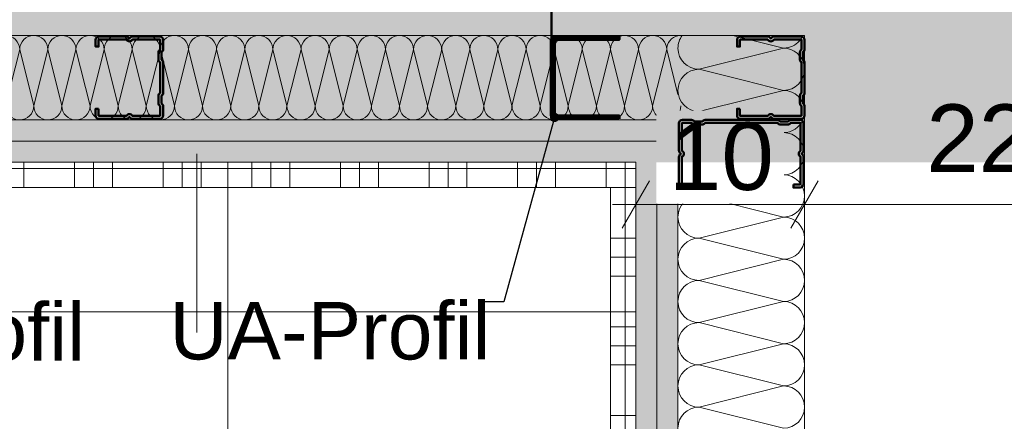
# Model space of a CAD drawing. Header units: metres. Extents: x -3.5 to 65.3, y -10.9 to 16.7.
# Tile 131 of 145: x 43.625 to 44.208, y 3.567 to 3.804. Entities that reach past the tile are written whole.
import ezdxf

# ---------------------------------------------------------------- set-up
doc = ezdxf.new("R2010")
doc.units = ezdxf.units.M
doc.header["$MEASUREMENT"] = 0
doc.linetypes.add('Strichlinie doppelt', pattern=[0.218722, 0.105833, -0.042333, 0.028222, -0.042333])
doc.linetypes.add('Wipeout_Contour', pattern=[1, 0, -1])
for name, color, linetype in [('102 - Bemaßung_ Beschriftung.Detail_ Ausschnitt', 7, 'Continuous'), ('451 - Universal.Achsen Raster', 7, 'Continuous'), ('612 - Struktur.Stahlbau', 7, 'Continuous'), ('654 - Abdeckung.Wand Belag', 7, 'Continuous'), ('660 - Unterkonstruktion.Trockenbau', 7, 'Continuous'), ('Neubau_102 - Bemaßung_ Beschriftung.Detail_ Ausschnitt', 7, 'Continuous'), ('Neubau_606 - Struktur.Wand Innen Ausbau', 7, 'Continuous'), ('Neubau_650 - Abdeckung.Fußboden Aufbau', 7, 'Continuous')]:
    doc.layers.add(name, color=color, linetype=linetype)
doc.styles.add('ERSTELLTER_STIL_1', font='txt')
doc.dimstyles.new('ERSTELLTER_STIL__1', dxfattribs={"dimtxt": 0.04, "dimasz": 0.02128, "dimexe": 0.18, "dimexo": 0.0625, "dimgap": 0, "dimtad": 1, "dimzin": 0, "dimdsep": 46, "dimtxsty": 'ERSTELLTER_STIL_1', "dimblk": 'ARROWHEAD_2', "dimblk1": 'ARROWHEAD_2', "dimblk2": 'ARROWHEAD_2', "dimcen": 0.09, "dimse1": 1, "dimse2": 1, "dimclrd": 7, "dimclre": 7, "dimclrt": 7, "dimazin": 0, "dimtfac": 1, "dimtdec": 4, "dimtmove": 0, "dimatfit": 3, "dimfxl": 1, "dimtolj": 1, "dimtzin": 0, "dimarcsym": 0})
doc.dimstyles.new('ERSTELLTER_STIL__3', dxfattribs={"dimtxt": 0.04, "dimasz": 0.02128, "dimexe": 0.18, "dimexo": 0.0625, "dimgap": 0, "dimtad": 1, "dimtih": 1, "dimtoh": 1, "dimzin": 0, "dimdsep": 46, "dimtxsty": 'ERSTELLTER_STIL_1', "dimblk": 'ARROWHEAD_2', "dimblk1": 'ARROWHEAD_2', "dimblk2": 'ARROWHEAD_2', "dimcen": 0.09, "dimse1": 1, "dimse2": 1, "dimclrd": 7, "dimclre": 7, "dimclrt": 7, "dimazin": 0, "dimtfac": 1, "dimtdec": 4, "dimtmove": 0, "dimatfit": 3, "dimfxl": 1, "dimtolj": 1, "dimtzin": 0, "dimarcsym": 0})
doc.dimstyles.new('ERSTELLTER_STIL__4', dxfattribs={"dimtxt": 0.04, "dimasz": 0.02128, "dimexe": 0.18, "dimexo": 0.0625, "dimgap": 0, "dimtad": 1, "dimtih": 1, "dimtoh": 1, "dimzin": 0, "dimdsep": 46, "dimtxsty": 'ERSTELLTER_STIL_1', "dimblk": 'ARROWHEAD_2', "dimblk1": 'ARROWHEAD_2', "dimblk2": 'ARROWHEAD_2', "dimcen": 0.09, "dimse1": 1, "dimse2": 1, "dimclrd": 7, "dimclre": 7, "dimclrt": 7, "dimazin": 0, "dimtfac": 1, "dimtdec": 4, "dimtmove": 2, "dimatfit": 3, "dimfxl": 1, "dimtolj": 1, "dimtzin": 0, "dimarcsym": 0})
doc.dimstyles.new('ERSTELLTER_STIL__5', dxfattribs={"dimtxt": 0.18, "dimasz": 0.010944, "dimexe": 0.18, "dimexo": 0.0625, "dimgap": 0, "dimtad": 0, "dimtih": 1, "dimtoh": 1, "dimdec": 4, "dimzin": 0, "dimdsep": 46, "dimcen": 0.09, "dimadec": 0, "dimazin": 0, "dimtfac": 1, "dimtdec": 4, "dimtmove": 0, "dimatfit": 3, "dimldrblk": 'ARROWHEAD_11', "dimfxl": 1, "dimtolj": 1, "dimtzin": 0, "dimarcsym": 0})
pattern_1 = [(45, (0, 0), (-0.0070710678, 0.0070710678), [0, -0.01])]

# ---------------------------------------------------------------- blocks, each defined once
blk = doc.blocks.new('*X69')
at = {"layer": 'Neubau_606 - Struktur.Wand Innen Ausbau', "color": 7, "linetype": 'Continuous', "lineweight": 5}
blk.add_arc((44.02749, 3.73751), 0.0125, 143.21012, 174.0961, dxfattribs=at)
blk = doc.blocks.new('*X70')
at = {"layer": 'Neubau_606 - Struktur.Wand Innen Ausbau', "color": 7, "linetype": 'Continuous', "lineweight": 5}
for p, q in [((44.04755, 3.795), (44.07749, 3.78751)), ((44.02749, 3.77501), (44.07749, 3.78751)), ((44.02749, 3.77501), (44.05438, 3.76829)), ((44.02749, 3.75001), (44.03127, 3.75096)), ((44.02749, 3.75001), (44.02938, 3.74954))]:
    blk.add_line(p, q, dxfattribs=at)
for centre, start, end in [((44.02749, 3.78751), 143.21012, 180.00001), ((44.07749, 3.80001), 329.81326, 336.35222), ((44.02749, 3.78751), 180.00001, 270.00001), ((44.07749, 3.80001), 270.00001, 283.92662), ((44.07749, 3.77501), 79.64396, 90.00001), ((44.02749, 3.76251), 90.00001, 180.00001), ((44.02749, 3.76251), 180.00001, 270.00001), ((44.02749, 3.73751), 90.00001, 143.21012)]:
    blk.add_arc(centre, 0.0125, start, end, dxfattribs=at)
blk = doc.blocks.new('*X72')
at = {"layer": 'Neubau_606 - Struktur.Wand Innen Ausbau', "color": 7, "linetype": 'Continuous', "lineweight": 5}
for p, q in [((44.05438, 3.76829), (44.07749, 3.76251)), ((44.03127, 3.75096), (44.07749, 3.76251)), ((44.02938, 3.74954), (44.04755, 3.745))]:
    blk.add_line(p, q, dxfattribs=at)
for centre, start, end in [((44.07749, 3.80001), 283.92661, 329.81326), ((44.07749, 3.77501), 0.00001, 79.64396), ((44.07749, 3.77501), 270.00001, 0.00001), ((44.07749, 3.75001), 0.00001, 90.00001), ((44.07749, 3.75001), 336.35222, 0.00001)]:
    blk.add_arc(centre, 0.0125, start, end, dxfattribs=at)
blk = doc.blocks.new('*X73')
at = {"layer": 'Neubau_606 - Struktur.Wand Innen Ausbau', "color": 7, "linetype": 'Continuous', "lineweight": 5}
for p, q in [((44.04755, 3.745), (44.07749, 3.73751)), ((44.02749, 3.72501), (44.07749, 3.73751)), ((44.02749, 3.72501), (44.07749, 3.71251)), ((44.02749, 3.70001), (44.07749, 3.71251)), ((44.02749, 3.70001), (44.07749, 3.68751)), ((44.02749, 3.67501), (44.07749, 3.68751)), ((44.02749, 3.67501), (44.07749, 3.66251)), ((44.02749, 3.65001), (44.07749, 3.66251)), ((44.02749, 3.65001), (44.07749, 3.63751)), ((44.02749, 3.62501), (44.07749, 3.63751)), ((44.02749, 3.62501), (44.07749, 3.61251)), ((44.02749, 3.60001), (44.07749, 3.61251)), ((44.02749, 3.60001), (44.07749, 3.58751)), ((44.02749, 3.57501), (44.07749, 3.58751)), ((44.02749, 3.57501), (44.07749, 3.56251))]:
    blk.add_line(p, q, dxfattribs=at)
for centre, start, end in [((44.07749, 3.75001), 270.00001, 336.35222), ((44.02749, 3.73751), 174.0961, 180.00001), ((44.02749, 3.73751), 180.00001, 270.00001), ((44.07749, 3.72501), 0.00001, 90.00001), ((44.02749, 3.71251), 90.00001, 180.00001), ((44.07749, 3.72501), 270.00001, 0.00001), ((44.02749, 3.71251), 180.00001, 270.00001), ((44.07749, 3.70001), 0.00001, 90.00001), ((44.02749, 3.68751), 90.00001, 180.00001), ((44.07749, 3.70001), 270.00001, 0.00001), ((44.02749, 3.68751), 180.00001, 270.00001), ((44.07749, 3.67501), 0.00001, 90.00001), ((44.02749, 3.66251), 90.00001, 180.00001), ((44.07749, 3.67501), 270.00001, 0.00001), ((44.02749, 3.66251), 180.00001, 270.00001), ((44.07749, 3.65001), 0.00001, 90.00001), ((44.02749, 3.63751), 90.00001, 180.00001), ((44.07749, 3.65001), 270.00001, 0.00001), ((44.02749, 3.63751), 180.00001, 270.00001), ((44.07749, 3.62501), 0.00001, 90.00001), ((44.02749, 3.61251), 90.00001, 180.00001), ((44.07749, 3.62501), 270.00001, 0.00001), ((44.02749, 3.61251), 180.00001, 270.00001), ((44.07749, 3.60001), 0.00001, 90.00001), ((44.02749, 3.58751), 90.00001, 180.00001), ((44.07749, 3.60001), 270.00001, 0.00001), ((44.02749, 3.58751), 180.00001, 270.00001), ((44.07749, 3.57501), 0.00001, 90.00001), ((44.02749, 3.56251), 90.00001, 180.00001), ((44.07749, 3.57501), 270.00001, 0.00001)]:
    blk.add_arc(centre, 0.0125, start, end, dxfattribs=at)
blk = doc.blocks.new('*X82')
at = {"layer": 'Neubau_606 - Struktur.Wand Innen Ausbau', "color": 7, "linetype": 'Continuous', "lineweight": 5}
for p, q in [((43.61666, 3.75333), (43.625, 3.78666)), ((43.63333, 3.75333), (43.625, 3.78666)), ((43.63333, 3.75333), (43.64166, 3.78666)), ((43.65, 3.75333), (43.64166, 3.78666)), ((43.65, 3.75333), (43.65833, 3.78666)), ((43.66666, 3.75333), (43.65833, 3.78666)), ((43.66666, 3.75333), (43.675, 3.78666)), ((43.68333, 3.75333), (43.675, 3.78666)), ((43.68333, 3.75333), (43.69166, 3.78666)), ((43.7, 3.75333), (43.69166, 3.78666)), ((43.7, 3.75333), (43.70833, 3.78666)), ((43.71666, 3.75333), (43.70833, 3.78666)), ((43.71666, 3.75333), (43.725, 3.78666)), ((43.73333, 3.75333), (43.725, 3.78666)), ((43.73333, 3.75333), (43.74166, 3.78666)), ((43.75, 3.75333), (43.74166, 3.78666)), ((43.75, 3.75333), (43.75833, 3.78666)), ((43.76666, 3.75333), (43.75833, 3.78666)), ((43.76666, 3.75333), (43.775, 3.78666)), ((43.78333, 3.75333), (43.775, 3.78666)), ((43.78333, 3.75333), (43.79166, 3.78666)), ((43.8, 3.75333), (43.79166, 3.78666)), ((43.8, 3.75333), (43.80833, 3.78666)), ((43.81666, 3.75333), (43.80833, 3.78666)), ((43.81666, 3.75333), (43.825, 3.78666)), ((43.83333, 3.75333), (43.825, 3.78666)), ((43.83333, 3.75333), (43.84166, 3.78666)), ((43.85, 3.75333), (43.84166, 3.78666)), ((43.85, 3.75333), (43.85833, 3.78666)), ((43.86666, 3.75333), (43.85833, 3.78666)), ((43.86666, 3.75333), (43.875, 3.78666)), ((43.88333, 3.75333), (43.875, 3.78666)), ((43.88333, 3.75333), (43.89166, 3.78666)), ((43.9, 3.75333), (43.89166, 3.78666)), ((43.9, 3.75333), (43.90833, 3.78666)), ((43.91666, 3.75333), (43.90833, 3.78666)), ((43.91666, 3.75333), (43.925, 3.78666)), ((43.93333, 3.75333), (43.925, 3.78666)), ((43.93333, 3.75333), (43.94166, 3.78666)), ((43.95, 3.75333), (43.94166, 3.78666)), ((43.95, 3.75333), (43.95833, 3.78666)), ((43.96666, 3.75333), (43.95833, 3.78666)), ((43.96666, 3.75333), (43.975, 3.78666)), ((43.98333, 3.75333), (43.975, 3.78666)), ((43.98333, 3.75333), (43.99166, 3.78666)), ((44, 3.75333), (43.99166, 3.78666)), ((44, 3.75333), (44.00833, 3.78666)), ((44.01499, 3.76002), (44.00833, 3.78666))]:
    blk.add_line(p, q, dxfattribs=at)
for centre, start, end in [((43.61666, 3.78666), 0.00006, 90.00006), ((43.63333, 3.78666), 90.00006, 180.00006), ((43.63333, 3.78666), 0.00006, 90.00006), ((43.65, 3.78666), 90.00006, 180.00006), ((43.65, 3.78666), 0.00006, 90.00006), ((43.66666, 3.78666), 90.00006, 180.00006), ((43.66666, 3.78666), 0.00006, 90.00006), ((43.68333, 3.78666), 90.00006, 180.00006), ((43.68333, 3.78666), 0.00006, 90.00006), ((43.7, 3.78666), 90.00006, 180.00006), ((43.7, 3.78666), 0.00006, 90.00006), ((43.71666, 3.78666), 90.00006, 180.00006), ((43.71666, 3.78666), 0.00006, 90.00006), ((43.73333, 3.78666), 90.00006, 180.00006), ((43.73333, 3.78666), 0.00006, 90.00006), ((43.75, 3.78666), 90.00006, 180.00006), ((43.75, 3.78666), 0.00006, 90.00006), ((43.76666, 3.78666), 90.00006, 180.00006), ((43.76666, 3.78666), 0.00006, 90.00006), ((43.78333, 3.78666), 90.00006, 180.00006), ((43.78333, 3.78666), 0.00006, 90.00006), ((43.8, 3.78666), 90.00006, 180.00006), ((43.8, 3.78666), 0.00006, 90.00006), ((43.81666, 3.78666), 90.00006, 180.00006), ((43.81666, 3.78666), 0.00006, 90.00006), ((43.83333, 3.78666), 90.00006, 180.00006), ((43.83333, 3.78666), 0.00006, 90.00006), ((43.85, 3.78666), 90.00006, 180.00006), ((43.85, 3.78666), 0.00006, 90.00006), ((43.86666, 3.78666), 90.00006, 180.00006), ((43.86666, 3.78666), 0.00006, 90.00006), ((43.88333, 3.78666), 90.00006, 180.00006), ((43.88333, 3.78666), 0.00006, 90.00006), ((43.9, 3.78666), 90.00006, 180.00006), ((43.9, 3.78666), 0.00006, 90.00006), ((43.91666, 3.78666), 90.00006, 180.00006), ((43.91666, 3.78666), 0.00006, 90.00006), ((43.93333, 3.78666), 90.00006, 180.00006), ((43.93333, 3.78666), 0.00006, 90.00006), ((43.95, 3.78666), 90.00006, 180.00006), ((43.95, 3.78666), 0.00006, 90.00006), ((43.96666, 3.78666), 90.00006, 180.00006), ((43.96666, 3.78666), 0.00006, 90.00006), ((43.98333, 3.78666), 90.00006, 180.00006), ((43.98333, 3.78666), 0.00006, 90.00006), ((44, 3.78666), 90.00006, 180.00006), ((44, 3.78666), 0.00006, 90.00006), ((44.01666, 3.78666), 101.57862, 180.00006), ((43.625, 3.75333), 180.00006, 270.00006), ((43.625, 3.75333), 270.00006, 0.00006), ((43.64166, 3.75333), 180.00006, 270.00006), ((43.64166, 3.75333), 270.00006, 0.00006), ((43.65833, 3.75333), 180.00006, 270.00006), ((43.65833, 3.75333), 270.00006, 0.00006), ((43.675, 3.75333), 180.00006, 270.00006), ((43.675, 3.75333), 270.00006, 0.00006), ((43.69166, 3.75333), 180.00006, 270.00006), ((43.69166, 3.75333), 270.00006, 0.00006), ((43.70833, 3.75333), 180.00006, 270.00006), ((43.70833, 3.75333), 270.00006, 0.00006), ((43.725, 3.75333), 180.00006, 270.00006), ((43.725, 3.75333), 270.00006, 0.00006), ((43.74166, 3.75333), 180.00006, 270.00006), ((43.74166, 3.75333), 270.00006, 0.00006), ((43.75833, 3.75333), 180.00006, 270.00006), ((43.75833, 3.75333), 270.00006, 0.00006), ((43.775, 3.75333), 180.00006, 270.00006), ((43.775, 3.75333), 270.00006, 0.00006), ((43.79166, 3.75333), 180.00006, 270.00006), ((43.79166, 3.75333), 270.00006, 0.00006), ((43.80833, 3.75333), 180.00006, 270.00006), ((43.80833, 3.75333), 270.00006, 0.00006), ((43.825, 3.75333), 180.00006, 270.00006), ((43.825, 3.75333), 270.00006, 0.00006), ((43.84166, 3.75333), 180.00006, 270.00006), ((43.84166, 3.75333), 270.00006, 0.00006), ((43.85833, 3.75333), 180.00006, 270.00006), ((43.85833, 3.75333), 270.00006, 0.00006), ((43.875, 3.75333), 180.00006, 270.00006), ((43.875, 3.75333), 270.00006, 0.00006), ((43.89166, 3.75333), 180.00006, 270.00006), ((43.89166, 3.75333), 270.00006, 0.00006), ((43.90833, 3.75333), 180.00006, 270.00006), ((43.90833, 3.75333), 270.00006, 0.00006), ((43.925, 3.75333), 180.00006, 270.00006), ((43.925, 3.75333), 270.00006, 0.00006), ((43.94166, 3.75333), 180.00006, 270.00006), ((43.94166, 3.75333), 270.00006, 0.00006), ((43.95833, 3.75333), 180.00006, 270.00006), ((43.95833, 3.75333), 270.00006, 0.00006), ((43.975, 3.75333), 180.00006, 270.00006), ((43.975, 3.75333), 270.00006, 0.00006), ((43.99166, 3.75333), 180.00006, 270.00006), ((43.99166, 3.75333), 270.00006, 0.00006), ((44.00833, 3.75333), 180.00006, 270.00006), ((44.00833, 3.75333), 270.00006, 0.00006), ((44.00833, 3.75333), 270.00006, 323.06189)]:
    blk.add_arc(centre, 0.00833, start, end, dxfattribs=at)
blk = doc.blocks.new('*X99')
at = {"layer": '654 - Abdeckung.Wand Belag', "color": 7, "linetype": 'Continuous', "lineweight": 5}
for p, q in [((43.98624, 3.71625), (43.98999, 3.71625)), ((43.98375, 3.71376), (43.98375, 3.705)), ((43.97499, 3.705), (43.98999, 3.705))]:
    blk.add_line(p, q, dxfattribs=at)
blk = doc.blocks.new('*X102')
at = {"layer": '654 - Abdeckung.Wand Belag', "color": 7, "linetype": 'Continuous', "lineweight": 5}
for p, q in [((43.575, 3.71625), (43.6275, 3.71625)), ((43.6275, 3.72), (43.6275, 3.705)), ((43.6275, 3.71625), (43.68, 3.71625)), ((43.6575, 3.72), (43.6575, 3.705)), ((43.66875, 3.72), (43.66875, 3.705)), ((43.68, 3.72), (43.68, 3.705)), ((43.68, 3.71625), (43.7325, 3.71625)), ((43.71, 3.72), (43.71, 3.705)), ((43.72125, 3.72), (43.72125, 3.705)), ((43.7325, 3.72), (43.7325, 3.705)), ((43.7325, 3.71625), (43.785, 3.71625)), ((43.7625, 3.72), (43.7625, 3.705)), ((43.77375, 3.72), (43.77375, 3.705)), ((43.785, 3.72), (43.785, 3.705)), ((43.785, 3.71625), (43.8375, 3.71625)), ((43.815, 3.72), (43.815, 3.705)), ((43.82625, 3.72), (43.82625, 3.705)), ((43.8375, 3.72), (43.8375, 3.705)), ((43.8375, 3.71625), (43.89, 3.71625)), ((43.8675, 3.72), (43.8675, 3.705)), ((43.87875, 3.72), (43.87875, 3.705)), ((43.89, 3.72), (43.89, 3.705)), ((43.89, 3.71625), (43.9425, 3.71625)), ((43.92, 3.72), (43.92, 3.705)), ((43.93125, 3.72), (43.93125, 3.705)), ((43.9425, 3.72), (43.9425, 3.705)), ((43.9425, 3.71625), (43.97499, 3.71625)), ((43.9725, 3.72), (43.9725, 3.705)), ((43.575, 3.705), (43.6275, 3.705)), ((43.6275, 3.705), (43.68, 3.705)), ((43.68, 3.705), (43.7325, 3.705)), ((43.7325, 3.705), (43.785, 3.705)), ((43.785, 3.705), (43.8375, 3.705)), ((43.8375, 3.705), (43.89, 3.705)), ((43.89, 3.705), (43.9425, 3.705)), ((43.9425, 3.705), (43.97499, 3.705))]:
    blk.add_line(p, q, dxfattribs=at)
blk = doc.blocks.new('*X103')
at = {"layer": '654 - Abdeckung.Wand Belag', "color": 7, "linetype": 'Continuous', "lineweight": 5}
for p, q in [((43.97499, 3.71625), (43.98624, 3.71625)), ((43.98375, 3.72), (43.98375, 3.71376))]:
    blk.add_line(p, q, dxfattribs=at)
blk = doc.blocks.new('*X170')
at = {"layer": '654 - Abdeckung.Wand Belag', "color": 7, "linetype": 'Continuous', "lineweight": 5}
for p, q in [((43.98375, 3.705), (43.98375, 3.675)), ((43.97499, 3.675), (43.98999, 3.675)), ((43.98375, 3.675), (43.98375, 3.6225)), ((43.97499, 3.66375), (43.98999, 3.66375)), ((43.97499, 3.6525), (43.98999, 3.6525)), ((43.97499, 3.6225), (43.98999, 3.6225)), ((43.98375, 3.6225), (43.98375, 3.57)), ((43.97499, 3.61125), (43.98999, 3.61125)), ((43.97499, 3.6), (43.98999, 3.6)), ((43.97499, 3.57), (43.98999, 3.57)), ((43.98375, 3.57), (43.98375, 3.5175))]:
    blk.add_line(p, q, dxfattribs=at)
blk = doc.blocks.new('*D248')
at = {"layer": '102 - Bemaßung_ Beschriftung.Detail_ Ausschnitt', "color": 7, "linetype": 'Continuous', "lineweight": 5}
for p, q in [((42.48999, 3.26756), (42.48999, 3.30956)), ((43.98999, 3.26756), (43.98999, 3.30956)), ((42.49808, 3.30256), (42.48191, 3.27456)), ((43.99807, 3.30256), (43.98191, 3.27456)), ((42.48999, 3.28856), (43.98999, 3.28856))]:
    blk.add_line(p, q, dxfattribs=at)
at = {"layer": '102 - Bemaßung_ Beschriftung.Detail_ Ausschnitt', "color": 7, "lineweight": 5, "insert": (43.11511, 3.29656), "char_height": 0.04, "attachment_point": 7, "style": 'ERSTELLTER_STIL_1'}
blk.add_mtext('\\A1;{\\pql;\\fArial|b0|i0|c0|p38;1,50}', dxfattribs=at)
blk = doc.blocks.new('ARROWHEAD_2')
at = {"color": 0, "linetype": 'Continuous', "lineweight": 0}
for p, q in [((-0.378, -0.655), (0.378, 0.655)), ((0, 0), (-1, 0))]:
    blk.add_line(p, q, dxfattribs=at)
blk = doc.blocks.new('*D249')
at = {"layer": '102 - Bemaßung_ Beschriftung.Detail_ Ausschnitt', "color": 7, "linetype": 'Continuous', "lineweight": 5}
for p, q in [((43.98999, 3.26756), (43.98999, 3.30956)), ((44.38999, 3.26756), (44.38999, 3.30956)), ((43.99807, 3.30256), (43.98191, 3.27456)), ((44.39807, 3.30256), (44.38191, 3.27456)), ((43.98999, 3.28856), (44.38999, 3.28856))]:
    blk.add_line(p, q, dxfattribs=at)
at = {"layer": '102 - Bemaßung_ Beschriftung.Detail_ Ausschnitt', "color": 7, "lineweight": 5, "insert": (44.15964, 3.29656), "char_height": 0.04, "attachment_point": 7, "style": 'ERSTELLTER_STIL_1'}
blk.add_mtext('\\A1;{\\pql;\\fArial|b0|i0|c0|p38;40}', dxfattribs=at)
blk = doc.blocks.new('*D296')
at = {"layer": '102 - Bemaßung_ Beschriftung.Detail_ Ausschnitt', "color": 7, "linetype": 'Continuous', "lineweight": 5}
for p, q in [((43.47499, 3.72), (43.47499, 3.73369)), ((43.48899, 3.71191), (43.46099, 3.72808)), ((43.49599, 3.72), (43.45399, 3.72)), ((43.47499, 3.51998), (43.47499, 3.72)), ((43.46099, 3.52806), (43.48899, 3.51189)), ((43.49599, 3.51998), (43.45399, 3.51998))]:
    blk.add_line(p, q, dxfattribs=at)
at = {"layer": '102 - Bemaßung_ Beschriftung.Detail_ Ausschnitt', "color": 7, "lineweight": 5, "insert": (43.46699, 3.58963), "char_height": 0.04, "attachment_point": 7, "rotation": 90, "style": 'ERSTELLTER_STIL_1'}
blk.add_mtext('\\A1;{\\pql;\\fArial|b0|i0|c0|p38;20}', dxfattribs=at)
blk = doc.blocks.new('*D307')
at = {"layer": '102 - Bemaßung_ Beschriftung.Detail_ Ausschnitt', "color": 7, "linetype": 'Continuous', "lineweight": 5}
for p, q in [((43.27499, 3.72), (43.27499, 3.73369)), ((43.28899, 3.71191), (43.26099, 3.72808)), ((43.29599, 3.72), (43.25399, 3.72)), ((43.27499, 3.26998), (43.27499, 3.72)), ((43.26099, 3.27806), (43.28899, 3.26189)), ((43.29599, 3.26998), (43.25399, 3.26998))]:
    blk.add_line(p, q, dxfattribs=at)
at = {"layer": '102 - Bemaßung_ Beschriftung.Detail_ Ausschnitt', "color": 7, "lineweight": 5, "insert": (43.26699, 3.46463), "char_height": 0.04, "attachment_point": 7, "rotation": 90, "style": 'ERSTELLTER_STIL_1'}
blk.add_mtext('\\A1;{\\pql;\\fArial|b0|i0|c0|p38;45}', dxfattribs=at)
blk = doc.blocks.new('*D329')
at = {"layer": '102 - Bemaßung_ Beschriftung.Detail_ Ausschnitt', "color": 7, "linetype": 'Continuous', "lineweight": 5}
for p, q in [((43.98999, 3.67398), (43.98999, 3.71598)), ((43.99807, 3.70898), (43.98191, 3.68098)), ((44.09807, 3.70898), (44.08191, 3.68098)), ((43.9763, 3.69498), (43.98999, 3.69498)), ((43.98999, 3.69498), (44.08999, 3.69498))]:
    blk.add_line(p, q, dxfattribs=at)
at = {"color": 254, "linetype": 'Wipeout_Contour', "lineweight": 0, "ltscale": 176.799393}
blk.add_wipeout([(44.00214, 3.69548), (44.07784, 3.69548), (44.07784, 3.75048), (44.00214, 3.75048)], dxfattribs=at).dxf.layer = '102 - Bemaßung_ Beschriftung.Detail_ Ausschnitt'
at = {"layer": '102 - Bemaßung_ Beschriftung.Detail_ Ausschnitt', "color": 7, "lineweight": 5, "insert": (44.00964, 3.70298), "char_height": 0.04, "attachment_point": 7, "style": 'ERSTELLTER_STIL_1'}
blk.add_mtext('\\A1;{\\pql;\\fArial|b0|i0|c0|p38;10}', dxfattribs=at)
blk = doc.blocks.new('*D330')
at = {"layer": '102 - Bemaßung_ Beschriftung.Detail_ Ausschnitt', "color": 7, "linetype": 'Continuous', "lineweight": 5}
for p, q in [((44.08999, 3.67398), (44.08999, 3.71598)), ((44.31499, 3.67398), (44.31499, 3.71598)), ((44.09807, 3.70898), (44.08191, 3.68098)), ((44.32307, 3.70898), (44.30691, 3.68098)), ((43.98999, 3.69498), (44.08999, 3.69498)), ((44.08999, 3.69498), (44.31499, 3.69498))]:
    blk.add_line(p, q, dxfattribs=at)
at = {"layer": '102 - Bemaßung_ Beschriftung.Detail_ Ausschnitt', "color": 7, "lineweight": 5, "insert": (44.16212, 3.70254), "char_height": 0.04, "attachment_point": 7, "style": 'ERSTELLTER_STIL_1'}
blk.add_mtext('\\A1;{\\pql;\\fArial|b0|i0|c0|p38;22\\fArial|b0|i0|c0|p38;\\A1{\\H.66x;\\S5^  ;}}', dxfattribs=at)
blk = doc.blocks.new('*D338')
at = {"layer": '102 - Bemaßung_ Beschriftung.Detail_ Ausschnitt', "color": 7, "linetype": 'Continuous', "lineweight": 5}
for p, q in [((43.98999, 1.94088), (43.98999, 1.98288)), ((44.01499, 1.94088), (44.01499, 1.98288)), ((43.99807, 1.97588), (43.98191, 1.94788)), ((44.02307, 1.97588), (44.00691, 1.94788)), ((43.9763, 1.96188), (43.98999, 1.96188)), ((43.98999, 1.96188), (44.01499, 1.96188))]:
    blk.add_line(p, q, dxfattribs=at)
at = {"layer": '102 - Bemaßung_ Beschriftung.Detail_ Ausschnitt', "color": 7, "lineweight": 5, "insert": (43.93151, 1.96944), "char_height": 0.04, "attachment_point": 7, "style": 'ERSTELLTER_STIL_1'}
blk.add_mtext('\\A1;{\\pql;\\fArial|b0|i0|c0|p38;2\\fArial|b0|i0|c0|p38;\\A1{\\H.66x;\\S5^  ;}}', dxfattribs=at)
blk = doc.blocks.new('*D354')
at = {"layer": '102 - Bemaßung_ Beschriftung.Detail_ Ausschnitt', "color": 7, "linetype": 'Continuous', "lineweight": 5}
for p, q in [((43.98999, 3.41012), (43.98999, 3.45212)), ((43.99807, 3.44512), (43.98191, 3.41712)), ((44.02307, 3.44512), (44.00691, 3.41712)), ((43.9763, 3.43112), (43.98999, 3.43112)), ((43.98999, 3.43112), (44.01499, 3.43112))]:
    blk.add_line(p, q, dxfattribs=at)
at = {"layer": '102 - Bemaßung_ Beschriftung.Detail_ Ausschnitt', "color": 7, "lineweight": 5, "insert": (43.93151, 3.43869), "char_height": 0.04, "attachment_point": 7, "style": 'ERSTELLTER_STIL_1'}
blk.add_mtext('\\A1;{\\pql;\\fArial|b0|i0|c0|p38;2\\fArial|b0|i0|c0|p38;\\A1{\\H.66x;\\S5^  ;}}', dxfattribs=at)
blk = doc.blocks.new('*D355')
at = {"layer": '102 - Bemaßung_ Beschriftung.Detail_ Ausschnitt', "color": 7, "linetype": 'Continuous', "lineweight": 5}
for p, q in [((44.01499, 3.41012), (44.01499, 3.45212)), ((44.19499, 3.41012), (44.19499, 3.45212)), ((44.02307, 3.44512), (44.00691, 3.41712)), ((44.20307, 3.44512), (44.18691, 3.41712)), ((43.98999, 3.43112), (44.01499, 3.43112)), ((44.01499, 3.43112), (44.19499, 3.43112))]:
    blk.add_line(p, q, dxfattribs=at)
at = {"color": 254, "linetype": 'Wipeout_Contour', "lineweight": 0, "ltscale": 176.972831}
blk.add_wipeout([(44.06714, 3.43162), (44.14285, 3.43162), (44.14285, 3.48662), (44.06714, 3.48662)], dxfattribs=at).dxf.layer = '102 - Bemaßung_ Beschriftung.Detail_ Ausschnitt'
at = {"layer": '102 - Bemaßung_ Beschriftung.Detail_ Ausschnitt', "color": 7, "lineweight": 5, "insert": (44.07464, 3.43912), "char_height": 0.04, "attachment_point": 7, "style": 'ERSTELLTER_STIL_1'}
blk.add_mtext('\\A1;{\\pql;\\fArial|b0|i0|c0|p38;18}', dxfattribs=at)
blk = doc.blocks.new('*D378')
at = {"layer": '102 - Bemaßung_ Beschriftung.Detail_ Ausschnitt', "color": 7, "linetype": 'Continuous', "lineweight": 5}
for p, q in [((43.14599, 2.9102), (43.14599, 2.9522)), ((43.74799, 2.9102), (43.74799, 2.9522)), ((43.15408, 2.9452), (43.13791, 2.9172)), ((43.75608, 2.9452), (43.73991, 2.9172)), ((43.14599, 2.9312), (43.74799, 2.9312))]:
    blk.add_line(p, q, dxfattribs=at)
at = {"layer": '102 - Bemaßung_ Beschriftung.Detail_ Ausschnitt', "color": 7, "lineweight": 5, "insert": (43.38692, 2.93854), "char_height": 0.04, "attachment_point": 7, "style": 'ERSTELLTER_STIL_1'}
blk.add_mtext('\\A1;{\\pql;\\fArial|b0|i0|c0|p38;60\\fArial|b0|i0|c0|p38;\\A1{\\H.66x;\\S2^  ;}}', dxfattribs=at)
blk = doc.blocks.new('*D379')
at = {"layer": '102 - Bemaßung_ Beschriftung.Detail_ Ausschnitt', "color": 7, "linetype": 'Continuous', "lineweight": 5}
for p, q in [((43.74799, 2.9102), (43.74799, 2.9522)), ((43.98999, 2.9102), (43.98999, 2.9522)), ((43.75608, 2.9452), (43.73991, 2.9172)), ((43.98191, 2.9172), (43.99807, 2.9452)), ((43.74799, 2.9312), (43.98999, 2.9312)), ((43.98999, 2.9312), (44.00368, 2.9312))]:
    blk.add_line(p, q, dxfattribs=at)
at = {"layer": '102 - Bemaßung_ Beschriftung.Detail_ Ausschnitt', "color": 7, "lineweight": 5, "insert": (43.82862, 2.9392), "char_height": 0.04, "attachment_point": 7, "style": 'ERSTELLTER_STIL_1'}
blk.add_mtext('\\A1;{\\pql;\\fArial|b0|i0|c0|p38;24\\fArial|b0|i0|c0|p38;\\A1{\\H.66x;\\S2^  ;}}', dxfattribs=at)
blk = doc.blocks.new('ARROWHEAD_11')
at = {"color": 0, "linetype": 'Continuous', "lineweight": 0}
blk.add_line((0, 0), (-1, 0), dxfattribs=at)
at = {"color": 0, "linetype": 'Continuous', "lineweight": 0, "const_width": 0.25, "flags": 128}
blk.add_lwpolyline([(-0.125, 0, 1), (0.125, 0, 1)], format="xyb", close=True, dxfattribs=at)

msp = doc.modelspace()

# ---------------------------------------------------------------- hatches: boundary and pattern name
at = {"layer": 'Neubau_606 - Struktur.Wand Innen Ausbau', "linetype": 'Continuous', "lineweight": 0, "true_color": 0x000000}
h = msp.add_hatch(dxfattribs=at)
h.set_pattern_fill('Gips_0001', color=18, style=0, pattern_type=2)
h.set_pattern_definition(pattern_1)
h.paths.add_polyline_path([(44.00249, 3.745), (42.35999, 3.745), (42.35999, 3.7325), (44.00249, 3.7325)])
h = msp.add_hatch(dxfattribs=at)
h.set_pattern_fill('Gips_0001', color=18, style=0, pattern_type=2)
h.set_pattern_definition(pattern_1)
h.paths.add_polyline_path([(44.01499, 3.745), (44.00249, 3.745), (44.00249, 3.7325), (44.00666, 3.7325), (44.01499, 3.73875)])
h = msp.add_hatch(dxfattribs=at)
h.set_pattern_fill('Gips_0001', color=18, style=0, pattern_type=2)
h.set_pattern_definition(pattern_1)
h.paths.add_polyline_path([(44.01499, 3.7325), (44.01499, 3.73875), (44.00666, 3.7325)])
h = msp.add_hatch(dxfattribs=at)
h.set_pattern_fill('Gips_0001', color=18, style=0, pattern_type=2)
h.set_pattern_definition(pattern_1)
h.paths.add_polyline_path([(42.34749, 3.7325), (42.34749, 3.72), (43.98999, 3.72), (43.98999, 3.7325)])
h = msp.add_hatch(dxfattribs=at)
h.set_pattern_fill('Gips_0001', color=18, style=0, pattern_type=2)
h.set_pattern_definition(pattern_1)
h.paths.add_polyline_path([(43.98999, 3.7325), (43.98999, 3.72), (44.00249, 3.72937), (44.00249, 3.7325)])
h = msp.add_hatch(dxfattribs=at)
h.set_pattern_fill('Gips_0001', color=18, style=0, pattern_type=2)
h.set_pattern_definition(pattern_1)
h.paths.add_polyline_path([(44.00249, 3.72937), (43.98999, 3.72), (44.00249, 3.72)])
h = msp.add_hatch(dxfattribs=at)
h.set_pattern_fill('Gips_0001', color=18, style=0, pattern_type=2)
h.set_pattern_definition(pattern_1)
h.paths.add_polyline_path([(44.00249, 3.72937), (44.00666, 3.7325), (44.00249, 3.7325)])
h = msp.add_hatch(dxfattribs=at)
h.set_pattern_fill('Gips_0001', color=18, style=0, pattern_type=2)
h.set_pattern_definition(pattern_1)
h.paths.add_polyline_path([(44.01499, 0.93248), (44.01499, 3.7325), (44.00666, 3.7325), (44.00249, 3.72937), (44.00249, 0.93248)])
h = msp.add_hatch(dxfattribs=at)
h.set_pattern_fill('Gips_0001', color=18, style=0, pattern_type=2)
h.set_pattern_definition(pattern_1)
h.paths.add_polyline_path([(44.00249, 0.94498), (44.00249, 3.72), (43.98999, 3.72), (43.98999, 0.94498)])
at = {"layer": 'Neubau_650 - Abdeckung.Fußboden Aufbau', "linetype": 'Continuous', "lineweight": 13, "true_color": 0xafafaf}
h = msp.add_hatch(dxfattribs=at)
h.set_pattern_fill('Raster_60x60_Fuge_2mm_0001', color=253, style=0, pattern_type=2)
h.set_pattern_definition([(0, (41.34, 4.835), (0, 0.602), []), (90, (41.34, 4.835), (-0.602, 0), [])])
h.paths.add_polyline_path([(40.44002, 3.56), (40.44002, 0.255), (43.56999, 0.255), (43.56999, 0.95998), (43.98999, 0.95998), (43.98999, 3.72), (42.33499, 3.72), (42.33499, 3.81), (42.23499, 3.81), (42.23499, 3.91), (41.34999, 3.91), (41.34999, 3.81), (40.89002, 3.81), (40.89003, 3.56)])
h.paths.add_polyline_path([(43.34499, 0.33, -0.414214), (43.39499, 0.38, -0.414214), (43.44499, 0.33, -0.414214), (43.39499, 0.28, -0.414214)], flags=0)
h.paths.add_polyline_path([(43.44499, 0.33, -0.414214), (43.49499, 0.38, -0.414214), (43.54499, 0.33, -0.414214), (43.49499, 0.28, -0.414214)], flags=0)

# ---------------------------------------------------------------- linework, layer by layer
at = {"layer": '451 - Universal.Achsen Raster', "color": 160, "linetype": 'Strichlinie doppelt', "lineweight": 9, "true_color": 0x3232ff}
msp.add_line((43.72999, -10.585), (43.72999, 16.355), dxfattribs=at)
at = {"layer": '654 - Abdeckung.Wand Belag', "color": 7, "linetype": 'Continuous', "lineweight": 5, "flags": 128}
for points in [[(43.98999, 3.72), (42.33499, 3.72)], [(43.98999, 3.72), (43.98999, 3.705)], [(42.31999, 3.705), (43.97499, 3.705)], [(43.97499, 3.705), (43.97499, 0.95998)], [(43.98999, 0.95998), (43.98999, 3.705)]]:
    msp.add_lwpolyline(points, dxfattribs=at)
at = {"layer": '660 - Unterkonstruktion.Trockenbau', "color": 7, "linetype": 'Continuous', "lineweight": 50, "flags": 128}
msp.add_lwpolyline([(43.93999, 4.135), (43.93999, 3.745)], close=True, dxfattribs=at)
at = {"layer": '660 - Unterkonstruktion.Trockenbau', "color": 7, "linetype": 'Continuous', "lineweight": 18}
msp.add_lwpolyline([(43.93999, 4.135), (43.93999, 3.745)], dxfattribs=at)
at = {"layer": '660 - Unterkonstruktion.Trockenbau', "color": 7, "linetype": 'Continuous', "lineweight": 50, "flags": 128}
msp.add_lwpolyline([(43.67174, 3.7516), (43.66999, 3.7516), (43.66999, 3.7476, 0.414214), (43.67199, 3.7456), (43.68804, 3.7456, 0.267949), (43.68977, 3.7466, -0.57735), (43.69021, 3.7466, 0.267949), (43.69194, 3.7456), (43.70799, 3.7456, 0.414214), (43.70999, 3.7476), (43.70999, 3.7531, 0.250492), (43.7091, 3.75476, -0.250492), (43.70899, 3.75497), (43.70899, 3.75923, -0.250492), (43.7091, 3.75943, 0.250492), (43.70999, 3.7611), (43.70999, 3.7789, 0.250492), (43.7091, 3.78056, -0.250492), (43.70899, 3.78077), (43.70899, 3.78503, -0.250492), (43.7091, 3.78523, 0.250492), (43.70999, 3.7869), (43.70999, 3.7924, 0.414214), (43.70799, 3.7944), (43.69194, 3.7944, 0.267949), (43.69021, 3.7934, -0.57735), (43.68977, 3.7934, 0.267949), (43.68804, 3.7944), (43.67199, 3.7944, 0.414214), (43.66999, 3.7924), (43.66999, 3.7884), (43.67174, 3.7884), (43.67174, 3.7924, -0.414214), (43.67199, 3.79265), (43.68804, 3.79265, -0.267949), (43.68826, 3.79252, 0.57735), (43.69172, 3.79252, -0.267949), (43.69194, 3.79265), (43.70799, 3.79265, -0.414214), (43.70824, 3.7924), (43.70824, 3.7869, -0.250492), (43.70813, 3.78669, 0.250492), (43.70724, 3.78503), (43.70724, 3.78077, 0.250492), (43.70813, 3.77911, -0.250492), (43.70824, 3.7789), (43.70824, 3.7611, -0.250492), (43.70813, 3.76089, 0.250492), (43.70724, 3.75923), (43.70724, 3.75497, 0.250492), (43.70813, 3.75331, -0.250492), (43.70824, 3.7531), (43.70824, 3.7476, -0.414214), (43.70799, 3.74735), (43.69194, 3.74735, -0.267949), (43.69172, 3.74747, 0.57735), (43.68826, 3.74747, -0.267949), (43.68804, 3.74735), (43.67199, 3.74735, -0.414214), (43.67174, 3.7476)], format="xyb", close=True, dxfattribs=at)
at = {"layer": 'Neubau_606 - Struktur.Wand Innen Ausbau', "color": 1, "linetype": 'Continuous', "lineweight": 5}
for p, q in [((42.40999, 3.745), (44.00249, 3.745)), ((44.01499, 3.745), (44.00249, 3.745)), ((44.01499, 3.745), (44.00249, 3.745)), ((44.01499, 3.745), (44.01499, 3.73875)), ((44.01499, 3.73875), (44.01499, 0.91998)), ((42.35999, 3.7325), (44.00249, 3.7325)), ((44.00249, 3.7325), (44.00249, 3.72937)), ((44.00249, 3.72937), (44.00249, 0.93248))]:
    msp.add_line(p, q, dxfattribs=at)
at = {"layer": 'Neubau_606 - Struktur.Wand Innen Ausbau', "color": 1, "linetype": 'Continuous', "lineweight": 5, "flags": 128}
for points in [[(44.01499, 3.795), (42.40999, 3.795)], [(44.08999, 3.795), (44.01499, 3.795)], [(44.08999, 0.84498), (44.08999, 3.795)], [(42.33499, 3.72), (43.98999, 3.72)], [(43.98999, 3.72), (43.98999, 0.94498)]]:
    msp.add_lwpolyline(points, dxfattribs=at)
at = {"layer": 'Neubau_650 - Abdeckung.Fußboden Aufbau', "color": 1, "linetype": 'Continuous', "lineweight": 13, "flags": 128}
msp.add_lwpolyline([(41.34999, 3.81), (40.89002, 3.81), (40.89003, 3.56), (40.44002, 3.56), (40.44002, 0.255), (43.56999, 0.255), (43.56999, 0.95998), (43.98999, 0.95998), (43.98999, 3.72), (42.33499, 3.72), (42.33499, 3.81), (42.23499, 3.81), (42.23499, 3.91)], dxfattribs=at)

# ---------------------------------------------------------------- block references
at = {"layer": '654 - Abdeckung.Wand Belag', "color": 7, "lineweight": 5}
for name in ['*X102', '*X103', '*X99', '*X170']:
    msp.add_blockref(name, (0, 0), dxfattribs=at)
at = {"layer": 'Neubau_606 - Struktur.Wand Innen Ausbau', "color": 1, "lineweight": 13}
for name in ['*X82', '*X70', '*X72', '*X73', '*X69']:
    msp.add_blockref(name, (0, 0), dxfattribs=at)

# ---------------------------------------------------------------- texts
at = {"layer": 'Neubau_102 - Bemaßung_ Beschriftung.Detail_ Ausschnitt', "color": 7, "linetype": 'Continuous', "lineweight": 9, "char_height": 0.034, "style": 'ERSTELLTER_STIL_1'}
for s, insert, attachment_point in [('\\A1;{\\pqc;\\fArial|b0|i0|c0|p38;UA-Profil}', (43.80879, 3.63723), 2), ('\\A1;{\\pqr;\\fArial|b0|i0|c0|p38;UA-Profil}', (43.66366, 3.60207), 9)]:
    msp.add_mtext(s, dxfattribs=dict(at, insert=insert, attachment_point=attachment_point))

# ---------------------------------------------------------------- dimensions: what is measured, and where the dimension line sits
at = {"layer": '102 - Bemaßung_ Beschriftung.Detail_ Ausschnitt', "color": 7, "linetype": 'Continuous', "lineweight": 5}
for base, p1, picture, middle in [((43.27499, 3.72), (43.42499, 3.26998), '*D307', (43.24699, 3.49513)), ((43.47499, 3.72), (44.19499, 3.51998), '*D296', (43.44699, 3.62013))]:
    dim = msp.add_linear_dim(base=base, p1=p1, p2=(43.98999, 3.72), angle=90, dimstyle='ERSTELLTER_STIL__1', dxfattribs=at)
    dim.commit()
    dim.dimension.update_dxf_attribs({"geometry": picture, "text_midpoint": middle, "dimtype": 160, "text_rotation": 90})
for base, p1, p2, dimstyle, picture, middle in [((43.98999, 3.28856), (42.48999, 3.72), (43.98999, 3.72), 'ERSTELLTER_STIL__4', '*D248', (43.16706, 3.31656)), ((44.38999, 3.28856), (43.98999, 3.72), (44.38999, 3.235), 'ERSTELLTER_STIL__3', '*D249', (44.19013, 3.31656)), ((43.74799, 2.9312), (43.14599, 3.63101), (43.74799, 3.631), 'ERSTELLTER_STIL__4', '*D378', (43.47144, 2.9592))]:
    dim = msp.add_linear_dim(base=base, p1=p1, p2=p2, dimstyle=dimstyle, dxfattribs=at)
    dim.commit()
    dim.dimension.update_dxf_attribs({"geometry": picture, "text_midpoint": middle, "dimtype": 160})

# ---------------------------------------------------------------- leaders
at = {"layer": 'Neubau_102 - Bemaßung_ Beschriftung.Detail_ Ausschnitt', "color": 1, "linetype": 'Continuous', "lineweight": 13, "annotation_type": 0, "has_hookline": 1, "text_width": 0.18278}
for points, hookline_direction in [([(43.43917, 3.74684), (43.46917, 3.60207), (43.48088, 3.60207)], 0), ([(43.94189, 3.74648), (43.91189, 3.63723), (43.90018, 3.63723)], 1)]:
    msp.add_leader(points, dimstyle='ERSTELLTER_STIL__5', dxfattribs=dict(at, hookline_direction=hookline_direction))

# ---------------------------------------------------------------- next in the draw order: dimensions: what is measured, and where the dimension line sits
at = {"layer": '102 - Bemaßung_ Beschriftung.Detail_ Ausschnitt', "color": 7, "linetype": 'Continuous', "lineweight": 5}
dim = msp.add_linear_dim(base=(44.08999, 3.69498), p1=(43.98999, 3.72), p2=(44.08999, 3.795), dimstyle='ERSTELLTER_STIL__3', dxfattribs=at)
dim.commit()
dim.dimension.update_dxf_attribs({"geometry": '*D329', "text_midpoint": (44.04013, 3.72298), "dimtype": 160})

# ---------------------------------------------------------------- next in the draw order: linework, layer by layer
at = {"layer": '660 - Unterkonstruktion.Trockenbau', "color": 7, "linetype": 'Continuous', "lineweight": 70, "flags": 128}
msp.add_lwpolyline([(43.97999, 3.7456), (43.94274, 3.7456, -0.414214), (43.93999, 3.74835), (43.93999, 3.79165, -0.414214), (43.94274, 3.7944), (43.97999, 3.7944), (43.97999, 3.79265), (43.94274, 3.79265, 0.414214), (43.94174, 3.79165), (43.94174, 3.74835, 0.414214), (43.94274, 3.74735), (43.97999, 3.74735)], format="xyb", close=True, dxfattribs=at)

# ---------------------------------------------------------------- next in the draw order: dimensions: what is measured, and where the dimension line sits
at = {"layer": '102 - Bemaßung_ Beschriftung.Detail_ Ausschnitt', "color": 7, "linetype": 'Continuous', "lineweight": 5}
for base, p1, p2, picture, middle in [((44.31499027, 3.69497517), (44.08999028, 3.79499748), (44.31499027, 3.16000011), '*D330', (44.24663678, 3.72297517)), ((44.01499029, 3.43112328), (43.9899903, 3.71999738), (44.01499029, 3.74499741), '*D354', (44.0007807, 3.45912328)), ((44.014991, 1.961878), (43.98999, 3.719997), (44.014991, 2.589975), '*D338', (44.000781, 1.989878))]:
    dim = msp.add_linear_dim(base=base, p1=p1, p2=p2, dimstyle='ERSTELLTER_STIL__3', dxfattribs=at)
    dim.commit()
    dim.dimension.update_dxf_attribs({"geometry": picture, "text_midpoint": middle, "dimtype": 160})

# ---------------------------------------------------------------- next in the draw order: dimensions: what is measured, and where the dimension line sits
dim = msp.add_linear_dim(base=(44.19499, 3.43112), p1=(44.01499, 3.745), p2=(44.19499, 3.51998), dimstyle='ERSTELLTER_STIL__3', dxfattribs=at)
dim.commit()
dim.dimension.update_dxf_attribs({"geometry": '*D355', "text_midpoint": (44.10513, 3.45912), "dimtype": 160})

# ---------------------------------------------------------------- next in the draw order: hatches: boundary and pattern name
at = {"layer": '612 - Struktur.Stahlbau', "linetype": 'Continuous', "lineweight": 0, "true_color": 0x006a00}
msp.add_hatch(color=96, dxfattribs=at).paths.add_polyline_path([(40.19933, 4.21998), (47.03, 4.21998), (47.03, 3.71998), (40.19933, 3.71998)])

# ---------------------------------------------------------------- next in the draw order: linework, layer by layer
at = {"layer": '660 - Unterkonstruktion.Trockenbau', "color": 7, "linetype": 'Continuous', "lineweight": 50, "flags": 128}
for points in [[(44.05174, 3.7516), (44.04999, 3.7516), (44.04999, 3.7476, 0.414214), (44.05199, 3.7456), (44.06804, 3.7456, 0.267949), (44.06977, 3.7466, -0.57735), (44.07021, 3.7466, 0.267949), (44.07194, 3.7456), (44.08799, 3.7456, 0.414214), (44.08999, 3.7476), (44.08999, 3.7531, 0.250492), (44.0891, 3.75476, -0.250492), (44.08899, 3.75497), (44.08899, 3.75923, -0.250492), (44.0891, 3.75943, 0.250492), (44.08999, 3.7611), (44.08999, 3.7789, 0.250492), (44.0891, 3.78056, -0.250492), (44.08899, 3.78077), (44.08899, 3.78503, -0.250492), (44.0891, 3.78523, 0.250492), (44.08999, 3.7869), (44.08999, 3.7924, 0.414214), (44.08799, 3.7944), (44.07194, 3.7944, 0.267949), (44.07021, 3.7934, -0.57735), (44.06977, 3.7934, 0.267949), (44.06804, 3.7944), (44.05199, 3.7944, 0.414214), (44.04999, 3.7924), (44.04999, 3.7884), (44.05174, 3.7884), (44.05174, 3.7924, -0.414214), (44.05199, 3.79265), (44.06804, 3.79265, -0.267949), (44.06826, 3.79252, 0.57735), (44.07172, 3.79252, -0.267949), (44.07194, 3.79265), (44.08799, 3.79265, -0.414214), (44.08824, 3.7924), (44.08824, 3.7869, -0.250492), (44.08813, 3.78669, 0.250492), (44.08724, 3.78503), (44.08724, 3.78077, 0.250492), (44.08813, 3.77911, -0.250492), (44.08824, 3.7789), (44.08824, 3.7611, -0.250492), (44.08813, 3.76089, 0.250492), (44.08724, 3.75923), (44.08724, 3.75497, 0.250492), (44.08813, 3.75331, -0.250492), (44.08824, 3.7531), (44.08824, 3.7476, -0.414214), (44.08799, 3.74735), (44.07194, 3.74735, -0.267949), (44.07172, 3.74747, 0.57735), (44.06826, 3.74747, -0.267949), (44.06804, 3.74735), (44.05199, 3.74735, -0.414214), (44.05174, 3.7476)], [(44.08339, 3.70675), (44.08339, 3.705), (44.08739, 3.705, 0.414214), (44.08939, 3.707), (44.08939, 3.72305, 0.267949), (44.08839, 3.72478, -0.57735), (44.08839, 3.72521, 0.267949), (44.08939, 3.72695), (44.08939, 3.743, 0.414214), (44.08739, 3.745), (44.08189, 3.745, 0.250492), (44.08023, 3.74411, -0.250492), (44.08002, 3.744), (44.07576, 3.744, -0.250492), (44.07555, 3.74411, 0.250492), (44.07389, 3.745), (44.03109, 3.745, 0.250492), (44.02943, 3.74411, -0.250492), (44.02922, 3.744), (44.02496, 3.744, -0.250492), (44.02475, 3.74411, 0.250492), (44.02309, 3.745), (44.01759, 3.745, 0.414214), (44.01559, 3.743), (44.01559, 3.72695, 0.267949), (44.01659, 3.72521, -0.57735), (44.01659, 3.72478, 0.267949), (44.01559, 3.72305), (44.01559, 3.707, 0.414214), (44.01759, 3.705), (44.02159, 3.705), (44.02159, 3.70675), (44.01759, 3.70675, -0.414214), (44.01734, 3.707), (44.01734, 3.72305, -0.267949), (44.01747, 3.72327, 0.57735), (44.01747, 3.72673, -0.267949), (44.01734, 3.72695), (44.01734, 3.743, -0.414214), (44.01759, 3.74325), (44.02309, 3.74325, -0.250492), (44.0233, 3.74314, 0.250492), (44.02496, 3.74225), (44.02922, 3.74225, 0.250492), (44.03088, 3.74314, -0.250492), (44.03109, 3.74325), (44.07389, 3.74325, -0.250492), (44.0741, 3.74314, 0.250492), (44.07576, 3.74225), (44.08002, 3.74225, 0.250492), (44.08168, 3.74314, -0.250492), (44.08189, 3.74325), (44.08739, 3.74325, -0.414214), (44.08764, 3.743), (44.08764, 3.72695, -0.267949), (44.08752, 3.72673, 0.57735), (44.08752, 3.72327, -0.267949), (44.08764, 3.72305), (44.08764, 3.707, -0.414214), (44.08739, 3.70675)]]:
    msp.add_lwpolyline(points, format="xyb", close=True, dxfattribs=at)

# ---------------------------------------------------------------- next in the draw order: dimensions: what is measured, and where the dimension line sits
at = {"layer": '102 - Bemaßung_ Beschriftung.Detail_ Ausschnitt', "color": 7, "linetype": 'Continuous', "lineweight": 5}
dim = msp.add_linear_dim(base=(43.98999, 2.9312), p1=(43.74799, 3.631), p2=(43.98999, 3.72), dimstyle='ERSTELLTER_STIL__3', dxfattribs=at)
dim.commit()
dim.dimension.update_dxf_attribs({"geometry": '*D379', "text_midpoint": (43.91314, 2.9592), "dimtype": 160})

doc.saveas('drawing.dxf')
